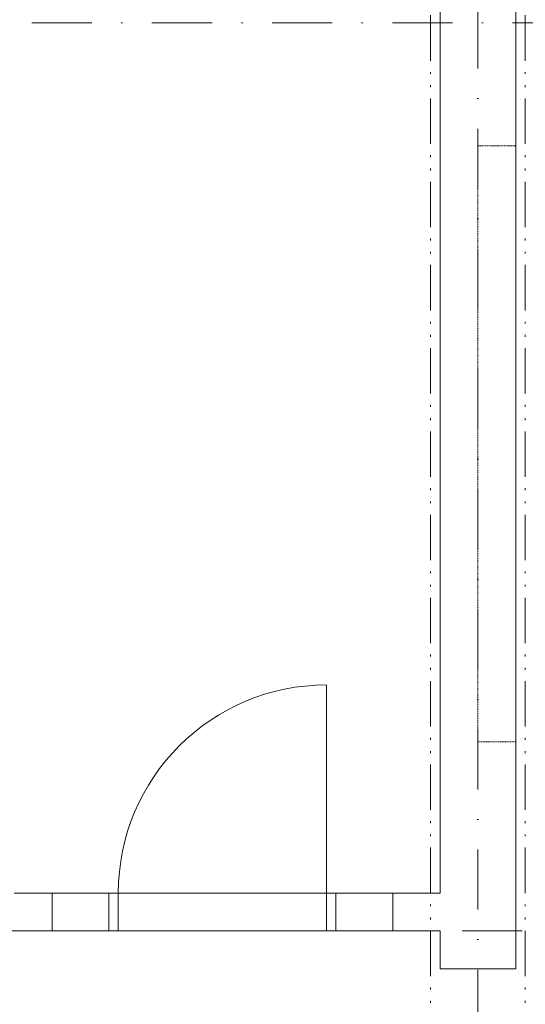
# Model space of a CAD drawing. Header units: millimetres. Extents: x 213386 to 459888, y 74252 to 208052.
# Tile 34 of 256: x 390206 to 392877, y 117444 to 122649. Entities that reach past the tile are written whole.
import ezdxf

# ---------------------------------------------------------------- set-up
doc = ezdxf.new("R2010")
doc.units = ezdxf.units.MM
for name, pattern in [('ACAD_ISO12W100', [22, 12, -3, 0.5, -3, 0.5, -3]), ('ČERCHOVANÁ', [25.4, 12.7, -6.35, 0, -6.35]), ('ČÁRKOVANÁ01-01', [2, 1, -1])]:
    doc.linetypes.add(name, pattern=pattern)
for name, color, linetype, lineweight in [('CARKOVANA', 255, 'ČÁRKOVANÁ01-01', 0), ('DVERE', 255, 'Continuous', 0), ('NAD', 255, 'ACAD_ISO12W100', 0), ('NOVÁ TLUSTÁ', 255, 'Continuous', 0), ('OSY', 255, 'Continuous', 0), ('ŽB', 255, 'Continuous', 0)]:
    doc.layers.add(name, color=color, linetype=linetype, lineweight=lineweight)

msp = doc.modelspace()

# ---------------------------------------------------------------- linework, layer by layer
at = {"layer": 'CARKOVANA', "ltscale": 0.05}
msp.add_lwpolyline([(392826.638, 118832.154), (392626.638, 118832.154), (392626.638, 121982.154), (392826.638, 121982.154)], dxfattribs=at)
at = {"layer": 'DVERE'}
for p, q in [((391826.638, 118032.154), (391826.638, 119132.154)), ((390376.638, 118032.154), (390376.638, 117832.154)), ((390376.638, 118032.154), (390376.638, 117832.154)), ((390376.638, 118032.154), (390376.638, 117832.154)), ((390376.638, 118032.154), (392176.638, 118032.154)), ((390376.638, 118032.154), (390376.638, 117832.154)), ((390376.638, 118032.154), (390376.638, 117832.154)), ((390376.638, 118032.154), (390376.638, 117832.154)), ((390376.638, 117832.154), (392176.638, 117832.154))]:
    msp.add_line(p, q, dxfattribs=at)
for points in [[(390676.638, 117832.154), (390726.638, 117832.154), (390726.638, 118032.154), (390676.638, 118032.154)], [(391876.638, 117832.154), (391826.638, 117832.154), (391826.638, 118032.154), (391876.638, 118032.154)]]:
    msp.add_lwpolyline(points, close=True, dxfattribs=at)
msp.add_arc((391826.638, 118032.154), 1100, 90, 179.999999, dxfattribs=at)
at = {"layer": 'NAD', "ltscale": 20}
for points in [[(392376.638, 113632.154), (392376.638, 131632.154)], [(392876.638, 113632.154), (392876.638, 131632.154)]]:
    msp.add_lwpolyline(points, dxfattribs=at)
at = {"layer": 'NOVÁ TLUSTÁ', "ltscale": 5}
for points in [[(390376.638, 118032.154), (390676.638, 118032.154), (390676.638, 117832.154), (390376.638, 117832.154)], [(391876.638, 117832.154), (392176.638, 117832.154), (392176.638, 118032.154), (391876.638, 118032.154)]]:
    msp.add_lwpolyline(points, close=True, dxfattribs=at)
at = {"layer": 'OSY', "linetype": 'ČERCHOVANÁ', "ltscale": 25}
for p, q in [((392626.638, 135409.563), (392626.638, 111157.929)), ((400113.194, 122632.154), (372474.222, 122632.154)), ((398576.638, 117832.154), (382926.638, 117832.154))]:
    msp.add_line(p, q, dxfattribs=at)
at = {"layer": 'ŽB'}
for p, q in [((390176.638, 118032.154), (390376.638, 118032.154)), ((390176.638, 118032.154), (390376.638, 118032.154)), ((392426.638, 118032.154), (392176.638, 118032.154)), ((387726.638, 117832.154), (390376.638, 117832.154)), ((387726.638, 117832.154), (390376.638, 117832.154)), ((392426.638, 117832.154), (392176.638, 117832.154))]:
    msp.add_line(p, q, dxfattribs=at)
at = {"layer": 'ŽB', "color": 6}
msp.add_line((392176.638, 118032.154), (392176.638, 117832.154), dxfattribs=at)
msp.add_line((392176.638, 118032.154), (392176.638, 117832.154), dxfattribs=at)
msp.add_line((392176.638, 118032.154), (392176.638, 117832.154), dxfattribs=at)
msp.add_line((392176.638, 118032.154), (392176.638, 117832.154), dxfattribs=at)
at = {"layer": 'ŽB'}
for points in [[(392826.638, 117632.154), (392826.638, 127632.154)], [(392426.638, 118032.154), (392426.638, 127232.154)], [(392826.638, 117632.154), (392426.638, 117632.154), (392426.638, 117832.154)]]:
    msp.add_lwpolyline(points, dxfattribs=at)

doc.saveas('drawing.dxf')
